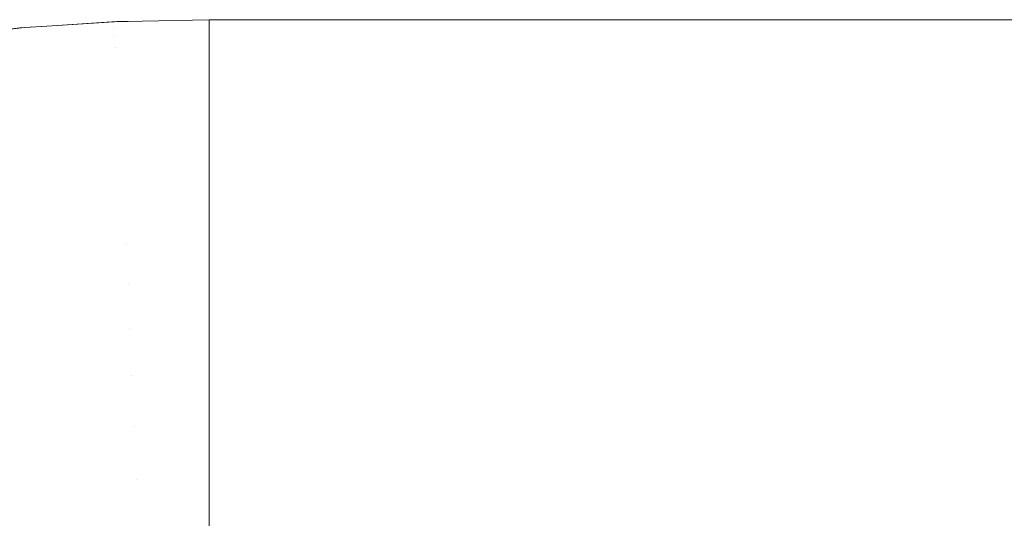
# Model space of a CAD drawing. Header units: centimetres. Extents: x -26 to 27.3, y -25.9 to -24.1.
# Tile 44 of 224: x -25.9262 to -25.8809, y -24.0828 to -24.0599. Entities that reach past the tile are written whole.
import ezdxf

# ---------------------------------------------------------------- set-up
doc = ezdxf.new("R2010")
doc.units = ezdxf.units.CM
doc.header["$LTSCALE"] = 2.54
doc.layers.add('Lucido design-1', color=7, linetype='Continuous')

# ---------------------------------------------------------------- blocks, each defined once
blk = doc.blocks.new('Gruppo-7-1')
at = {"color": 7, "linetype": 'Continuous', "lineweight": 9}
for points, invisible_edges in [([(-25.926198, -24.060269, 1182.322727), (-25.924701, -24.06017, 1182.322727), (-25.924701, -24.060168, 1181.722727), (-25.925963, -24.060248, 1181.722727)], 10), ([(-25.924701, -24.06017, 1182.322727), (-25.926198, -24.060269, 1182.322727), (-25.926194, -24.060316, 1182.325802)], 10), ([(-25.926194, -24.060316, 1182.325802), (-25.921842, -24.06003, 1182.325802), (-25.921844, -24.059983, 1182.322727), (-25.924701, -24.06017, 1182.322727)], 11), ([(-25.926175, -24.060529, 1182.329948), (-25.921833, -24.060244, 1182.329948), (-25.921842, -24.06003, 1182.325802), (-25.926194, -24.060316, 1182.325802)], 15), ([(-25.925955, -24.060343, 1181.718367), (-25.925963, -24.060248, 1181.722727), (-25.924701, -24.060168, 1181.722727)], 9), ([(-25.924701, -24.060168, 1181.722727), (-25.921726, -24.059978, 1181.722727), (-25.921722, -24.060073, 1181.718367), (-25.925955, -24.060343, 1181.718367)], 14), ([(-25.925955, -24.060343, 1181.718367), (-25.921722, -24.060073, 1181.718367), (-25.921711, -24.060339, 1181.714235), (-25.925932, -24.060608, 1181.714235)], 15), ([(-25.921726, -24.059978, 1181.722727), (-25.924701, -24.060168, 1181.722727), (-25.924701, -24.06017, 1182.322727), (-25.921844, -24.059983, 1182.322727)], 10), ([(-25.921844, -24.059983, 1182.322727), (-25.920557, -24.059955, 1182.322727), (-25.920557, -24.059953, 1181.722727), (-25.921726, -24.059978, 1181.722727)], 10), ([(-25.920557, -24.059955, 1182.322727), (-25.921844, -24.059983, 1182.322727), (-25.921842, -24.06003, 1182.325802)], 10), ([(-25.921842, -24.06003, 1182.325802), (-25.917482, -24.059935, 1182.325802), (-25.917482, -24.059888, 1182.322727), (-25.920557, -24.059955, 1182.322727)], 9), ([(-25.917482, -24.060002, 1182.327088), (-25.917482, -24.059935, 1182.325802), (-25.921842, -24.06003, 1182.325802)], 10), ([(-25.921842, -24.06003, 1182.325802), (-25.921833, -24.060244, 1182.329948), (-25.917482, -24.060149, 1182.329948), (-25.917482, -24.060002, 1182.327088)], 11), ([(-25.917482, -24.060288, 1182.331441), (-25.917482, -24.060149, 1182.329948), (-25.921833, -24.060244, 1182.329948)], 10), ([(-25.921722, -24.060073, 1181.718367), (-25.921726, -24.059978, 1181.722727), (-25.920557, -24.059953, 1181.722727)], 9), ([(-25.920557, -24.059953, 1181.722727), (-25.917482, -24.059888, 1181.722727), (-25.917482, -24.059983, 1181.718367), (-25.921722, -24.060073, 1181.718367)], 12), ([(-25.921722, -24.060073, 1181.718367), (-25.917482, -24.059983, 1181.718367), (-25.917482, -24.060249, 1181.714235), (-25.921711, -24.060339, 1181.714235)], 13), ([(-25.920557, -24.059953, 1181.722727), (-25.920557, -24.059955, 1182.322727), (-25.917482, -24.059888, 1182.322727), (-25.917482, -24.059888, 1181.722727)], 1), ([(27.182518, -24.059935, 1182.325802), (27.182518, -24.059888, 1182.322727), (-25.917482, -24.059888, 1182.322727), (-25.917482, -24.059935, 1182.325802)], 8), ([(-25.917482, -24.059888, 1181.722727), (-8.217482, -24.059888, 1181.722727), (-8.217482, -24.059983, 1181.718365), (-25.917482, -24.059983, 1181.718365)], 4), ([(-25.917482, -24.059888, 1181.722727), (-8.192085, -24.059888, 1182.020266), (-8.196067, -24.059888, 1182.012768)], 9), ([(-8.196067, -24.059888, 1182.012768), (-8.199728, -24.059888, 1182.005107), (-25.917482, -24.059888, 1181.722727)], 10), ([(-8.199728, -24.059888, 1182.005107), (-8.20306, -24.059888, 1181.997298), (-25.917482, -24.059888, 1181.722727)], 10), ([(-25.917482, -24.059888, 1181.722727), (-8.187788, -24.059888, 1182.027589), (-8.192085, -24.059888, 1182.020266)], 9), ([(-25.917482, -24.059888, 1181.722727), (-8.183184, -24.059888, 1182.034722), (-8.187788, -24.059888, 1182.027589)], 9), ([(-25.917482, -24.059888, 1181.722727), (-8.173089, -24.059888, 1182.048371), (-8.178281, -24.059888, 1182.041654)], 9), ([(-25.917482, -24.059888, 1181.722727), (-8.15587, -24.059888, 1182.067118), (-8.161873, -24.059888, 1182.061115)], 9), ([(-25.917482, -24.059888, 1181.722727), (-8.051282, -24.059888, 1182.11985), (-8.059618, -24.059888, 1182.118238)], 9), ([(-25.917482, -24.059888, 1181.722727), (-8.217302, -24.059888, 1181.931215), (-8.217482, -24.059888, 1181.922727)], 9), ([(-8.178281, -24.059888, 1182.041654), (-8.183184, -24.059888, 1182.034722), (-25.917482, -24.059888, 1181.722727)], 10), ([(-8.161873, -24.059888, 1182.061115), (-8.167617, -24.059888, 1182.054862), (-25.917482, -24.059888, 1181.722727)], 10), ([(-8.167617, -24.059888, 1182.054862), (-8.173089, -24.059888, 1182.048371), (-25.917482, -24.059888, 1181.722727)], 10), ([(-25.917482, -24.059888, 1181.722727), (-8.107523, -24.059888, 1182.101312), (-8.115021, -24.059888, 1182.09733)], 9), ([(-8.059618, -24.059888, 1182.118238), (-8.067878, -24.059888, 1182.116274), (-25.917482, -24.059888, 1181.722727)], 10), ([(-8.067878, -24.059888, 1182.116274), (-8.076047, -24.059888, 1182.11396), (-25.917482, -24.059888, 1181.722727)], 10), ([(-25.917482, -24.059888, 1181.722727), (-8.216762, -24.059888, 1181.939688), (-8.217302, -24.059888, 1181.931215)], 9), ([(-8.217482, -24.059888, 1181.922727), (-8.217482, -24.059888, 1181.722727), (-25.917482, -24.059888, 1181.722727)], 8), ([(-25.917482, -24.059888, 1181.722727), (-8.212993, -24.059888, 1181.964863), (-8.214605, -24.059888, 1181.956527)], 9), ([(-25.917482, -24.059888, 1181.722727), (-8.208715, -24.059888, 1181.981292), (-8.211029, -24.059888, 1181.973123)], 9), ([(-25.917482, -24.059888, 1181.722727), (-8.20306, -24.059888, 1181.997298), (-8.206058, -24.059888, 1181.989355)], 9), ([(-25.917482, -24.059888, 1181.722727), (-8.099862, -24.059888, 1182.104973), (-8.107523, -24.059888, 1182.101312)], 9), ([(-8.115021, -24.059888, 1182.09733), (-8.122344, -24.059888, 1182.093033), (-25.917482, -24.059888, 1181.722727)], 10), ([(-25.917482, -24.059888, 1181.722727), (-8.076047, -24.059888, 1182.11396), (-8.08411, -24.059888, 1182.111303)], 9), ([(-25.917482, -24.059888, 1181.722727), (-25.917482, -24.059888, 1182.322727), (-8.042886, -24.059888, 1182.121107), (-8.051282, -24.059888, 1182.11985)], 10), ([(-25.917482, -24.059888, 1181.722727), (-8.215862, -24.059888, 1181.948131), (-8.216762, -24.059888, 1181.939688)], 9), ([(-8.211029, -24.059888, 1181.973123), (-8.212993, -24.059888, 1181.964863), (-25.917482, -24.059888, 1181.722727)], 10), ([(-8.214605, -24.059888, 1181.956527), (-8.215862, -24.059888, 1181.948131), (-25.917482, -24.059888, 1181.722727)], 10), ([(-8.206058, -24.059888, 1181.989355), (-8.208715, -24.059888, 1181.981292), (-25.917482, -24.059888, 1181.722727)], 10), ([(-25.917482, -24.059888, 1181.722727), (-8.143126, -24.059888, 1182.078334), (-8.149617, -24.059888, 1182.072862)], 9), ([(-25.917482, -24.059888, 1181.722727), (-8.122344, -24.059888, 1182.093033), (-8.129477, -24.059888, 1182.088429)], 9), ([(-25.917482, -24.059888, 1181.722727), (-8.092053, -24.059888, 1182.108305), (-8.099862, -24.059888, 1182.104973)], 9), ([(-8.08411, -24.059888, 1182.111303), (-8.092053, -24.059888, 1182.108305), (-25.917482, -24.059888, 1181.722727)], 10), ([(-8.149617, -24.059888, 1182.072862), (-8.15587, -24.059888, 1182.067118), (-25.917482, -24.059888, 1181.722727)], 10), ([(-8.129477, -24.059888, 1182.088429), (-8.136409, -24.059888, 1182.083527), (-25.917482, -24.059888, 1181.722727)], 10), ([(-8.136409, -24.059888, 1182.083527), (-8.143126, -24.059888, 1182.078334), (-25.917482, -24.059888, 1181.722727)], 10), ([(9.282518, -24.059888, 1182.122727), (-25.917482, -24.059888, 1182.322727), (27.182518, -24.059888, 1182.322727)], 9), ([(9.282518, -24.059888, 1182.122727), (-8.017482, -24.059888, 1182.122727), (-25.917482, -24.059888, 1182.322727)], 10), ([(-25.917482, -24.059888, 1182.322727), (-8.02597, -24.059888, 1182.122547), (-8.034443, -24.059888, 1182.122007)], 9), ([(-8.017482, -24.059888, 1182.122727), (-8.02597, -24.059888, 1182.122547), (-25.917482, -24.059888, 1182.322727)], 10), ([(-8.034443, -24.059888, 1182.122007), (-8.042886, -24.059888, 1182.121107), (-25.917482, -24.059888, 1182.322727)], 10), ([(-25.917482, -24.059935, 1182.325802), (-25.917482, -24.060002, 1182.327088), (27.182518, -24.060002, 1182.327088), (27.182518, -24.059935, 1182.325802)], 10), ([(-25.917482, -24.060249, 1181.714235), (-25.917482, -24.059983, 1181.718365), (-8.217482, -24.059983, 1181.718365), (-8.217482, -24.060249, 1181.714235)], 10), ([(27.182518, -24.060149, 1182.329948), (27.182518, -24.060002, 1182.327088), (-25.917482, -24.060002, 1182.327088), (-25.917482, -24.060149, 1182.329948)], 10), ([(-25.917482, -24.060149, 1182.329948), (-25.917482, -24.060288, 1182.331441), (27.182518, -24.060288, 1182.331441), (27.182518, -24.060149, 1182.329948)], 10), ([(-25.930529, -24.06079, 1182.325802), (-25.926194, -24.060316, 1182.325802), (-25.926198, -24.060269, 1182.322727), (-25.928837, -24.060558, 1182.322727)], 11), ([(-25.930501, -24.061002, 1182.329948), (-25.926175, -24.060529, 1182.329948), (-25.926194, -24.060316, 1182.325802), (-25.930529, -24.06079, 1182.325802)], 15), ([(-25.93045, -24.061385, 1182.334084), (-25.926141, -24.060913, 1182.334084), (-25.926175, -24.060529, 1182.329948), (-25.930501, -24.061002, 1182.329948)], 15), ([(-25.928837, -24.060554, 1181.722727), (-25.925963, -24.060248, 1181.722727), (-25.925955, -24.060343, 1181.718367), (-25.930172, -24.060792, 1181.718367)], 14), ([(-25.930172, -24.060792, 1181.718367), (-25.925955, -24.060343, 1181.718367), (-25.925932, -24.060608, 1181.714235), (-25.930138, -24.061056, 1181.714235)], 15), ([(-25.930138, -24.061056, 1181.714235), (-25.925932, -24.060608, 1181.714235), (-25.925895, -24.061043, 1181.71012), (-25.930083, -24.061489, 1181.71012)], 15), ([(-25.925963, -24.060248, 1181.722727), (-25.928837, -24.060554, 1181.722727), (-25.928837, -24.060558, 1182.322727), (-25.926198, -24.060269, 1182.322727)], 10), ([(-25.926141, -24.060913, 1182.334084), (-25.921816, -24.06063, 1182.334084), (-25.921833, -24.060244, 1182.329948), (-25.926175, -24.060529, 1182.329948)], 15), ([(-25.926093, -24.061469, 1182.338205), (-25.921791, -24.061187, 1182.338205), (-25.921816, -24.06063, 1182.334084), (-25.926141, -24.060913, 1182.334084)], 15), ([(-25.925932, -24.060608, 1181.714235), (-25.921711, -24.060339, 1181.714235), (-25.921692, -24.060775, 1181.71012), (-25.925895, -24.061043, 1181.71012)], 15), ([(-25.921833, -24.060244, 1182.329948), (-25.921816, -24.06063, 1182.334084), (-25.917482, -24.060535, 1182.334084), (-25.917482, -24.060288, 1182.331441)], 11), ([(-25.917482, -24.060764, 1182.335777), (-25.917482, -24.060535, 1182.334084), (-25.921816, -24.06063, 1182.334084)], 10), ([(-25.921816, -24.06063, 1182.334084), (-25.921791, -24.061187, 1182.338205), (-25.917482, -24.061093, 1182.338205), (-25.917482, -24.060764, 1182.335777)], 11), ([(-25.921711, -24.060339, 1181.714235), (-25.917482, -24.060249, 1181.714235), (-25.917482, -24.060273, 1181.714012)], 9), ([(-25.917482, -24.060273, 1181.714012), (-25.917482, -24.060686, 1181.71012), (-25.921692, -24.060775, 1181.71012), (-25.921711, -24.060339, 1181.714235)], 14), ([(-8.217482, -24.060249, 1181.714235), (-8.217482, -24.060273, 1181.714012), (-25.917482, -24.060273, 1181.714012), (-25.917482, -24.060249, 1181.714235)], 10), ([(-25.917482, -24.060686, 1181.71012), (-25.917482, -24.060273, 1181.714012), (-8.217482, -24.060273, 1181.714012), (-8.217482, -24.060686, 1181.71012)], 10), ([(27.182518, -24.060535, 1182.334084), (27.182518, -24.060288, 1182.331441), (-25.917482, -24.060288, 1182.331441), (-25.917482, -24.060535, 1182.334084)], 10), ([(-25.917482, -24.060535, 1182.334084), (-25.917482, -24.060764, 1182.335777), (27.182518, -24.060764, 1182.335777), (27.182518, -24.060535, 1182.334084)], 10), ([(-25.930377, -24.061938, 1182.338205), (-25.926093, -24.061469, 1182.338205), (-25.926141, -24.060913, 1182.334084), (-25.93045, -24.061385, 1182.334084)], 15), ([(-25.930083, -24.061489, 1181.71012), (-25.925895, -24.061043, 1181.71012), (-25.925844, -24.061647, 1181.706031), (-25.930006, -24.06209, 1181.706031)], 15), ([(-25.925895, -24.061043, 1181.71012), (-25.921692, -24.060775, 1181.71012), (-25.921667, -24.06138, 1181.706031), (-25.925844, -24.061647, 1181.706031)], 15), ([(-25.917482, -24.061428, 1182.340088), (-25.917482, -24.061093, 1182.338205), (-25.921791, -24.061187, 1182.338205)], 10), ([(-25.921692, -24.060775, 1181.71012), (-25.917482, -24.060686, 1181.71012), (-25.917482, -24.060752, 1181.709676)], 9), ([(-25.917482, -24.060752, 1181.709676), (-25.917482, -24.061292, 1181.706031), (-25.921667, -24.06138, 1181.706031), (-25.921692, -24.060775, 1181.71012)], 14), ([(-8.217482, -24.060686, 1181.71012), (-8.217482, -24.060752, 1181.709676), (-25.917482, -24.060752, 1181.709676), (-25.917482, -24.060686, 1181.71012)], 10), ([(-25.917482, -24.061292, 1181.706031), (-25.917482, -24.060752, 1181.709676), (-8.217482, -24.060752, 1181.709676), (-8.217482, -24.061292, 1181.706031)], 10), ([(27.182518, -24.061093, 1182.338205), (27.182518, -24.060764, 1182.335777), (-25.917482, -24.060764, 1182.335777), (-25.917482, -24.061093, 1182.338205)], 10), ([(-25.917482, -24.061093, 1182.338205), (-25.917482, -24.061428, 1182.340088), (27.182518, -24.061428, 1182.340088), (27.182518, -24.061093, 1182.338205)], 10), ([(-25.930282, -24.062662, 1182.342302), (-25.926029, -24.062196, 1182.342302), (-25.926093, -24.061469, 1182.338205), (-25.930377, -24.061938, 1182.338205)], 15), ([(-25.926029, -24.062196, 1182.342302), (-25.92176, -24.061916, 1182.342302), (-25.921791, -24.061187, 1182.338205), (-25.926093, -24.061469, 1182.338205)], 15), ([(-25.925844, -24.061647, 1181.706031), (-25.921667, -24.06138, 1181.706031), (-25.921634, -24.062153, 1181.701974), (-25.925778, -24.062418, 1181.701974)], 15), ([(-25.921791, -24.061187, 1182.338205), (-25.92176, -24.061916, 1182.342302), (-25.917482, -24.061823, 1182.342302), (-25.917482, -24.061428, 1182.340088)], 11), ([(-25.921667, -24.06138, 1181.706031), (-25.917482, -24.061292, 1181.706031), (-25.917482, -24.061419, 1181.705365)], 9), ([(-25.917482, -24.061419, 1181.705365), (-25.917482, -24.062065, 1181.701974), (-25.921634, -24.062153, 1181.701974), (-25.921667, -24.06138, 1181.706031)], 14), ([(-8.217482, -24.061292, 1181.706031), (-8.217482, -24.061419, 1181.705365), (-25.917482, -24.061419, 1181.705365), (-25.917482, -24.061292, 1181.706031)], 10), ([(-25.917482, -24.062065, 1181.701974), (-25.917482, -24.061419, 1181.705365), (-8.217482, -24.061419, 1181.705365), (-8.217482, -24.062065, 1181.701974)], 10), ([(27.182518, -24.061823, 1182.342302), (27.182518, -24.061428, 1182.340088), (-25.917482, -24.061428, 1182.340088), (-25.917482, -24.061823, 1182.342302)], 10), ([(-25.930006, -24.06209, 1181.706031), (-25.925844, -24.061647, 1181.706031), (-25.925778, -24.062418, 1181.701974), (-25.929907, -24.062858, 1181.701974)], 15), ([(-25.925951, -24.063093, 1182.346369), (-25.92172, -24.062815, 1182.346369), (-25.92176, -24.061916, 1182.342302), (-25.926029, -24.062196, 1182.342302)], 15), ([(-25.917482, -24.06228, 1182.344366), (-25.917482, -24.061823, 1182.342302), (-25.92176, -24.061916, 1182.342302), (-25.92172, -24.062815, 1182.346369)], 14), ([(-25.917482, -24.061823, 1182.342302), (-25.917482, -24.06228, 1182.344366), (27.182518, -24.06228, 1182.344366), (27.182518, -24.061823, 1182.342302)], 10), ([(-25.930165, -24.063554, 1182.346369), (-25.925951, -24.063093, 1182.346369), (-25.926029, -24.062196, 1182.342302), (-25.930282, -24.062662, 1182.342302)], 15), ([(-25.929907, -24.062858, 1181.701974), (-25.925778, -24.062418, 1181.701974), (-25.925698, -24.063354, 1181.697955), (-25.929788, -24.063789, 1181.697955)], 15), ([(-25.925778, -24.062418, 1181.701974), (-25.921634, -24.062153, 1181.701974), (-25.921594, -24.063092, 1181.697955), (-25.925698, -24.063354, 1181.697955)], 15), ([(-25.92172, -24.062815, 1182.346369), (-25.917482, -24.062723, 1182.346369), (-25.917482, -24.06228, 1182.344366)], 9), ([(-25.921634, -24.062153, 1181.701974), (-25.917482, -24.062065, 1181.701974), (-25.917482, -24.062273, 1181.701086)], 9), ([(-25.917482, -24.062273, 1181.701086), (-25.917482, -24.063005, 1181.697955), (-25.921594, -24.063092, 1181.697955), (-25.921634, -24.062153, 1181.701974)], 14), ([(-8.217482, -24.062065, 1181.701974), (-8.217482, -24.062273, 1181.701086), (-25.917482, -24.062273, 1181.701086), (-25.917482, -24.062065, 1181.701974)], 10), ([(-25.917482, -24.063005, 1181.697955), (-25.917482, -24.062273, 1181.701086), (-8.217482, -24.062273, 1181.701086), (-8.217482, -24.063005, 1181.697955)], 10), ([(27.182518, -24.062723, 1182.346369), (27.182518, -24.06228, 1182.344366), (-25.917482, -24.06228, 1182.344366), (-25.917482, -24.062723, 1182.346369)], 10), ([(-25.925857, -24.064158, 1182.350399), (-25.921674, -24.063884, 1182.350399), (-25.92172, -24.062815, 1182.346369), (-25.925951, -24.063093, 1182.346369)], 15), ([(-25.917482, -24.063316, 1182.348604), (-25.917482, -24.062723, 1182.346369), (-25.92172, -24.062815, 1182.346369), (-25.921674, -24.063884, 1182.350399)], 14), ([(-25.917482, -24.062723, 1182.346369), (-25.917482, -24.063316, 1182.348604), (27.182518, -24.063316, 1182.348604), (27.182518, -24.062723, 1182.346369)], 10), ([(-25.930025, -24.064615, 1182.350399), (-25.925857, -24.064158, 1182.350399), (-25.925951, -24.063093, 1182.346369), (-25.930165, -24.063554, 1182.346369)], 15), ([(-25.929788, -24.063789, 1181.697955), (-25.925698, -24.063354, 1181.697955), (-25.925605, -24.064453, 1181.693983), (-25.929648, -24.064884, 1181.693983)], 15), ([(-25.925698, -24.063354, 1181.697955), (-25.921594, -24.063092, 1181.697955), (-25.921547, -24.064195, 1181.693983), (-25.925605, -24.064453, 1181.693983)], 15), ([(-25.921674, -24.063884, 1182.350399), (-25.917482, -24.063793, 1182.350399), (-25.917482, -24.063316, 1182.348604)], 9), ([(-25.921594, -24.063092, 1181.697955), (-25.917482, -24.063005, 1181.697955), (-25.917482, -24.063312, 1181.69685)], 9), ([(-25.917482, -24.063312, 1181.69685), (-25.917482, -24.064108, 1181.693983), (-25.921547, -24.064195, 1181.693983), (-25.921594, -24.063092, 1181.697955)], 14), ([(-8.217482, -24.063005, 1181.697955), (-8.217482, -24.063312, 1181.69685), (-25.917482, -24.063312, 1181.69685), (-25.917482, -24.063005, 1181.697955)], 10), ([(-25.917482, -24.064108, 1181.693983), (-25.917482, -24.063312, 1181.69685), (-8.217482, -24.063312, 1181.69685), (-8.217482, -24.064108, 1181.693983)], 10), ([(27.182518, -24.063793, 1182.350399), (27.182518, -24.063316, 1182.348604), (-25.917482, -24.063316, 1182.348604), (-25.917482, -24.063793, 1182.350399)], 10), ([(-25.917482, -24.064536, 1182.352792), (-25.917482, -24.063793, 1182.350399), (-25.921674, -24.063884, 1182.350399), (-25.92162, -24.065121, 1182.354384)], 14), ([(-25.917482, -24.063793, 1182.350399), (-25.917482, -24.064536, 1182.352792), (27.182518, -24.064536, 1182.352792), (27.182518, -24.063793, 1182.350399)], 10), ([(-25.929863, -24.065842, 1182.354384), (-25.925749, -24.065392, 1182.354384), (-25.925857, -24.064158, 1182.350399), (-25.930025, -24.064615, 1182.350399)], 15), ([(-25.925749, -24.065392, 1182.354384), (-25.92162, -24.065121, 1182.354384), (-25.921674, -24.063884, 1182.350399), (-25.925857, -24.064158, 1182.350399)], 15), ([(-25.925605, -24.064453, 1181.693983), (-25.921547, -24.064195, 1181.693983), (-25.921493, -24.065459, 1181.690062), (-25.925497, -24.065714, 1181.690062)], 15), ([(-25.921547, -24.064195, 1181.693983), (-25.917482, -24.064108, 1181.693983), (-25.917482, -24.064534, 1181.692662)], 9), ([(-25.917482, -24.064534, 1181.692662), (-25.917482, -24.065374, 1181.690062), (-25.921493, -24.065459, 1181.690062), (-25.921547, -24.064195, 1181.693983)], 14), ([(-8.217482, -24.064108, 1181.693983), (-8.217482, -24.064534, 1181.692662), (-25.917482, -24.064534, 1181.692662), (-25.917482, -24.064108, 1181.693983)], 10), ([(-25.929648, -24.064884, 1181.693983), (-25.925605, -24.064453, 1181.693983), (-25.925497, -24.065714, 1181.690062), (-25.929487, -24.066139, 1181.690062)], 15), ([(-25.92162, -24.065121, 1182.354384), (-25.917482, -24.065031, 1182.354384), (-25.917482, -24.064536, 1182.352792)], 9), ([(-25.917482, -24.065374, 1181.690062), (-25.917482, -24.064534, 1181.692662), (-8.217482, -24.064534, 1181.692662), (-8.217482, -24.065374, 1181.690062)], 10), ([(27.182518, -24.065031, 1182.354384), (27.182518, -24.064536, 1182.352792), (-25.917482, -24.064536, 1182.352792), (-25.917482, -24.065031, 1182.354384)], 10), ([(-25.925627, -24.066791, 1182.358317), (-25.921558, -24.066525, 1182.358317), (-25.92162, -24.065121, 1182.354384), (-25.925749, -24.065392, 1182.354384)], 15), ([(-25.917482, -24.065938, 1182.356922), (-25.917482, -24.065031, 1182.354384), (-25.92162, -24.065121, 1182.354384), (-25.921558, -24.066525, 1182.358317)], 14), ([(-25.917482, -24.065031, 1182.354384), (-25.917482, -24.065938, 1182.356922), (27.182518, -24.065938, 1182.356922), (27.182518, -24.065031, 1182.354384)], 10), ([(-25.92968, -24.067235, 1182.358317), (-25.925627, -24.066791, 1182.358317), (-25.925749, -24.065392, 1182.354384), (-25.929863, -24.065842, 1182.354384)], 15), ([(-25.925497, -24.065714, 1181.690062), (-25.921493, -24.065459, 1181.690062), (-25.921433, -24.066882, 1181.6862), (-25.925377, -24.067133, 1181.6862)], 15), ([(-25.921493, -24.065459, 1181.690062), (-25.917482, -24.065374, 1181.690062), (-25.917482, -24.065938, 1181.688532)], 9), ([(-25.917482, -24.065938, 1181.688532), (-25.917482, -24.066798, 1181.6862), (-25.921433, -24.066882, 1181.6862), (-25.921493, -24.065459, 1181.690062)], 14), ([(-8.217482, -24.065374, 1181.690062), (-8.217482, -24.065938, 1181.688532), (-25.917482, -24.065938, 1181.688532), (-25.917482, -24.065374, 1181.690062)], 10), ([(-25.929487, -24.066139, 1181.690062), (-25.925497, -24.065714, 1181.690062), (-25.925377, -24.067133, 1181.6862), (-25.929306, -24.067552, 1181.6862)], 15), ([(-25.921558, -24.066525, 1182.358317), (-25.917482, -24.066436, 1182.358317), (-25.917482, -24.065938, 1182.356922)], 9), ([(27.182518, -24.066436, 1182.358317), (27.182518, -24.065938, 1182.356922), (-25.917482, -24.065938, 1182.356922), (-25.917482, -24.066436, 1182.358317)], 10), ([(-25.917482, -24.066798, 1181.6862), (-25.917482, -24.065938, 1181.688532), (-8.217482, -24.065938, 1181.688532), (-8.217482, -24.066798, 1181.6862)], 10), ([(-25.92549, -24.068354, 1182.362192), (-25.92149, -24.068092, 1182.362192), (-25.921558, -24.066525, 1182.358317), (-25.925627, -24.066791, 1182.358317)], 15), ([(-25.917482, -24.067517, 1182.360988), (-25.917482, -24.066436, 1182.358317), (-25.921558, -24.066525, 1182.358317), (-25.92149, -24.068092, 1182.362192)], 14), ([(-25.917482, -24.066436, 1182.358317), (-25.917482, -24.067517, 1182.360988), (27.182518, -24.067517, 1182.360988), (27.182518, -24.066436, 1182.358317)], 10), ([(-25.929475, -24.068791, 1182.362192), (-25.92549, -24.068354, 1182.362192), (-25.925627, -24.066791, 1182.358317), (-25.92968, -24.067235, 1182.358317)], 15), ([(-25.925377, -24.067133, 1181.6862), (-25.921433, -24.066882, 1181.6862), (-25.921366, -24.068461, 1181.682403), (-25.925243, -24.068708, 1181.682403)], 15), ([(-25.921433, -24.066882, 1181.6862), (-25.917482, -24.066798, 1181.6862), (-25.917482, -24.067519, 1181.684467)], 9), ([(-25.917482, -24.067519, 1181.684467), (-25.917482, -24.068378, 1181.682403), (-25.921366, -24.068461, 1181.682403), (-25.921433, -24.066882, 1181.6862)], 14), ([(-8.217482, -24.066798, 1181.6862), (-8.217482, -24.067519, 1181.684467), (-25.917482, -24.067519, 1181.684467), (-25.917482, -24.066798, 1181.6862)], 10), ([(-25.929306, -24.067552, 1181.6862), (-25.925377, -24.067133, 1181.6862), (-25.925243, -24.068708, 1181.682403), (-25.929105, -24.06912, 1181.682403)], 15), ([(-25.92149, -24.068092, 1182.362192), (-25.917482, -24.068005, 1182.362192), (-25.917482, -24.067517, 1182.360988)], 9), ([(27.182518, -24.068005, 1182.362192), (27.182518, -24.067517, 1182.360988), (-25.917482, -24.067517, 1182.360988), (-25.917482, -24.068005, 1182.362192)], 10), ([(-25.917482, -24.068378, 1181.682403), (-25.917482, -24.067519, 1181.684467), (-8.217482, -24.067519, 1181.684467), (-8.217482, -24.068378, 1181.682403)], 10), ([(-25.929249, -24.070508, 1182.366002), (-25.925339, -24.070079, 1182.366002), (-25.92549, -24.068354, 1182.362192), (-25.929475, -24.068791, 1182.362192)], 15), ([(-25.925339, -24.070079, 1182.366002), (-25.921414, -24.069822, 1182.366002), (-25.92149, -24.068092, 1182.362192), (-25.92549, -24.068354, 1182.362192)], 15), ([(-25.917482, -24.069273, 1182.364982), (-25.917482, -24.068005, 1182.362192), (-25.92149, -24.068092, 1182.362192), (-25.921414, -24.069822, 1182.366002)], 14), ([(-25.921292, -24.070193, 1181.678678), (-25.921366, -24.068461, 1181.682403), (-25.917482, -24.068378, 1181.682403), (-25.917482, -24.069276, 1181.680474)], 11), ([(-25.917482, -24.068005, 1182.362192), (-25.917482, -24.069273, 1182.364982), (27.182518, -24.069273, 1182.364982), (27.182518, -24.068005, 1182.362192)], 10), ([(-8.217482, -24.068378, 1181.682403), (-8.217482, -24.069276, 1181.680474), (-25.917482, -24.069276, 1181.680474), (-25.917482, -24.068378, 1181.682403)], 10), ([(-25.929105, -24.06912, 1181.682403), (-25.925243, -24.068708, 1181.682403), (-25.925096, -24.070436, 1181.678678), (-25.928885, -24.070839, 1181.678678)], 15), ([(-25.925243, -24.068708, 1181.682403), (-25.921366, -24.068461, 1181.682403), (-25.921292, -24.070193, 1181.678678), (-25.925096, -24.070436, 1181.678678)], 15), ([(-25.921414, -24.069822, 1182.366002), (-25.917482, -24.069736, 1182.366002), (-25.917482, -24.069273, 1182.364982)], 9), ([(-25.917482, -24.069276, 1181.680474), (-25.917482, -24.070112, 1181.678678), (-25.921292, -24.070193, 1181.678678)], 10), ([(27.182518, -24.069736, 1182.366002), (27.182518, -24.069273, 1182.364982), (-25.917482, -24.069273, 1182.364982), (-25.917482, -24.069736, 1182.366002)], 10), ([(-25.917482, -24.070112, 1181.678678), (-25.917482, -24.069276, 1181.680474), (-8.217482, -24.069276, 1181.680474), (-8.217482, -24.070112, 1181.678678)], 10), ([(-25.917482, -24.071201, 1182.368895), (-25.917482, -24.069736, 1182.366002), (-25.921414, -24.069822, 1182.366002), (-25.921332, -24.071711, 1182.369739)], 14), ([(-25.917482, -24.069736, 1182.366002), (-25.917482, -24.071201, 1182.368895), (27.182518, -24.071201, 1182.368895), (27.182518, -24.069736, 1182.366002)], 10), ([(-25.929002, -24.072383, 1182.369739), (-25.925174, -24.071963, 1182.369739), (-25.925339, -24.070079, 1182.366002), (-25.929249, -24.070508, 1182.366002)], 15), ([(-25.925174, -24.071963, 1182.369739), (-25.921332, -24.071711, 1182.369739), (-25.921414, -24.069822, 1182.366002), (-25.925339, -24.070079, 1182.366002)], 15), ([(-25.925096, -24.070436, 1181.678678), (-25.921292, -24.070193, 1181.678678), (-25.921212, -24.072075, 1181.67503), (-25.924936, -24.072313, 1181.67503)], 15), ([(-25.921212, -24.072075, 1181.67503), (-25.921292, -24.070193, 1181.678678), (-25.917482, -24.070112, 1181.678678), (-25.917482, -24.071205, 1181.676562)], 11), ([(-8.217482, -24.070112, 1181.678678), (-8.217482, -24.071205, 1181.676562), (-25.917482, -24.071205, 1181.676562), (-25.917482, -24.070112, 1181.678678)], 10), ([(-25.928885, -24.070839, 1181.678678), (-25.925096, -24.070436, 1181.678678), (-25.924936, -24.072313, 1181.67503), (-25.928646, -24.072708, 1181.67503)], 15), ([(-25.921332, -24.071711, 1182.369739), (-25.917482, -24.071627, 1182.369739), (-25.917482, -24.071201, 1182.368895)], 9), ([(-25.917482, -24.071205, 1181.676562), (-25.917482, -24.071996, 1181.67503), (-25.921212, -24.072075, 1181.67503)], 10), ([(27.182518, -24.071627, 1182.369739), (27.182518, -24.071201, 1182.368895), (-25.917482, -24.071201, 1182.368895), (-25.917482, -24.071627, 1182.369739)], 10), ([(-25.917482, -24.071996, 1181.67503), (-25.917482, -24.071205, 1181.676562), (-8.217482, -24.071205, 1181.676562), (-8.217482, -24.071996, 1181.67503)], 10), ([(-25.928735, -24.074413, 1182.373397), (-25.924996, -24.074004, 1182.373397), (-25.925174, -24.071963, 1182.369739), (-25.929002, -24.072383, 1182.369739)], 15), ([(-25.924996, -24.074004, 1182.373397), (-25.921243, -24.073758, 1182.373397), (-25.921332, -24.071711, 1182.369739), (-25.925174, -24.071963, 1182.369739)], 15), ([(-25.917482, -24.073297, 1182.372721), (-25.917482, -24.071627, 1182.369739), (-25.921332, -24.071711, 1182.369739), (-25.921243, -24.073758, 1182.373397)], 14), ([(-25.921126, -24.074103, 1181.671466), (-25.921212, -24.072075, 1181.67503), (-25.917482, -24.071996, 1181.67503), (-25.917482, -24.073302, 1181.672737)], 11), ([(-25.917482, -24.071627, 1182.369739), (-25.917482, -24.073297, 1182.372721), (27.182518, -24.073297, 1182.372721), (27.182518, -24.071627, 1182.369739)], 10), ([(-8.217482, -24.071996, 1181.67503), (-8.217482, -24.073302, 1181.672737), (-25.917482, -24.073302, 1181.672737), (-25.917482, -24.071996, 1181.67503)], 10), ([(-25.928646, -24.072708, 1181.67503), (-25.924936, -24.072313, 1181.67503), (-25.924764, -24.074335, 1181.671466), (-25.928388, -24.074721, 1181.671466)], 15), ([(-25.924936, -24.072313, 1181.67503), (-25.921212, -24.072075, 1181.67503), (-25.921126, -24.074103, 1181.671466), (-25.924764, -24.074335, 1181.671466)], 15), ([(-25.921243, -24.073758, 1182.373397), (-25.917482, -24.073675, 1182.373397), (-25.917482, -24.073297, 1182.372721)], 9), ([(-25.917482, -24.073302, 1181.672737), (-25.917482, -24.074026, 1181.671466), (-25.921126, -24.074103, 1181.671466)], 10), ([(27.182518, -24.073675, 1182.373397), (27.182518, -24.073297, 1182.372721), (-25.917482, -24.073297, 1182.372721), (-25.917482, -24.073675, 1182.373397)], 10), ([(-25.917482, -24.074026, 1181.671466), (-25.917482, -24.073302, 1181.672737), (-8.217482, -24.073302, 1181.672737), (-8.217482, -24.074026, 1181.671466)], 10), ([(-25.924804, -24.076197, 1182.376969), (-25.921147, -24.075957, 1182.376969), (-25.921243, -24.073758, 1182.373397), (-25.924996, -24.074004, 1182.373397)], 15), ([(-25.917482, -24.075558, 1182.376451), (-25.917482, -24.073675, 1182.373397), (-25.921243, -24.073758, 1182.373397), (-25.921147, -24.075957, 1182.376969)], 14), ([(-25.917482, -24.073675, 1182.373397), (-25.917482, -24.075558, 1182.376451), (27.182518, -24.075558, 1182.376451), (27.182518, -24.073675, 1182.373397)], 10), ([(-25.928448, -24.076596, 1182.376969), (-25.924804, -24.076197, 1182.376969), (-25.924996, -24.074004, 1182.373397), (-25.928735, -24.074413, 1182.373397)], 15), ([(-25.924764, -24.074335, 1181.671466), (-25.921126, -24.074103, 1181.671466), (-25.921034, -24.076274, 1181.667991), (-25.924579, -24.0765, 1181.667991)], 15), ([(-25.921034, -24.076274, 1181.667991), (-25.921126, -24.074103, 1181.671466), (-25.917482, -24.074026, 1181.671466), (-25.917482, -24.075564, 1181.669006)], 11), ([(-8.217482, -24.074026, 1181.671466), (-8.217482, -24.075564, 1181.669006), (-25.917482, -24.075564, 1181.669006), (-25.917482, -24.074026, 1181.671466)], 10), ([(-25.928388, -24.074721, 1181.671466), (-25.924764, -24.074335, 1181.671466), (-25.924579, -24.0765, 1181.667991), (-25.928112, -24.076876, 1181.667991)], 15), ([(-25.921147, -24.075957, 1182.376969), (-25.917482, -24.075877, 1182.376969), (-25.917482, -24.075558, 1182.376451)], 9), ([(-25.917482, -24.075564, 1181.669006), (-25.917482, -24.076198, 1181.667991), (-25.921034, -24.076274, 1181.667991)], 10), ([(27.182518, -24.075877, 1182.376969), (27.182518, -24.075558, 1182.376451), (-25.917482, -24.075558, 1182.376451), (-25.917482, -24.075877, 1182.376969)], 10), ([(-25.917482, -24.076198, 1181.667991), (-25.917482, -24.075564, 1181.669006), (-8.217482, -24.075564, 1181.669006), (-8.217482, -24.076198, 1181.667991)], 10), ([(-25.924599, -24.07854, 1182.380449), (-25.921044, -24.078307, 1182.380449), (-25.921147, -24.075957, 1182.376969), (-25.924804, -24.076197, 1182.376969)], 15), ([(-25.917482, -24.07798, 1182.38008), (-25.917482, -24.075877, 1182.376969), (-25.921147, -24.075957, 1182.376969), (-25.921044, -24.078307, 1182.380449)], 14), ([(-25.917482, -24.075877, 1182.376969), (-25.917482, -24.07798, 1182.38008), (27.182518, -24.07798, 1182.38008), (27.182518, -24.075877, 1182.376969)], 10), ([(-25.928141, -24.078928, 1182.380449), (-25.924599, -24.07854, 1182.380449), (-25.924804, -24.076197, 1182.376969), (-25.928448, -24.076596, 1182.376969)], 15), ([(-25.928112, -24.076876, 1181.667991), (-25.924579, -24.0765, 1181.667991), (-25.924383, -24.078802, 1181.664611), (-25.927819, -24.079168, 1181.664611)], 15), ([(-25.924579, -24.0765, 1181.667991), (-25.921034, -24.076274, 1181.667991), (-25.920936, -24.078582, 1181.664611), (-25.924383, -24.078802, 1181.664611)], 15), ([(-25.920936, -24.078582, 1181.664611), (-25.921034, -24.076274, 1181.667991), (-25.917482, -24.076198, 1181.667991), (-25.917482, -24.077985, 1181.665378)], 11), ([(-8.217482, -24.076198, 1181.667991), (-8.217482, -24.077985, 1181.665378), (-25.917482, -24.077985, 1181.665378), (-25.917482, -24.076198, 1181.667991)], 10), ([(-25.924381, -24.081029, 1182.383831), (-25.920935, -24.080803, 1182.383831), (-25.921044, -24.078307, 1182.380449), (-25.924599, -24.07854, 1182.380449)], 15), ([(-25.921044, -24.078307, 1182.380449), (-25.917482, -24.078229, 1182.380449), (-25.917482, -24.07798, 1182.38008)], 9), ([(-25.917482, -24.080557, 1182.3836), (-25.917482, -24.078229, 1182.380449), (-25.921044, -24.078307, 1182.380449), (-25.920935, -24.080803, 1182.383831)], 14), ([(-25.917482, -24.077985, 1181.665378), (-25.917482, -24.078509, 1181.664611), (-25.920936, -24.078582, 1181.664611)], 10), ([(27.182518, -24.078229, 1182.380449), (27.182518, -24.07798, 1182.38008), (-25.917482, -24.07798, 1182.38008), (-25.917482, -24.078229, 1182.380449)], 10), ([(-25.917482, -24.078509, 1181.664611), (-25.917482, -24.077985, 1181.665378), (-8.217482, -24.077985, 1181.665378), (-8.217482, -24.078509, 1181.664611)], 10), ([(-25.917482, -24.078229, 1182.380449), (-25.917482, -24.080557, 1182.3836), (27.182518, -24.080557, 1182.3836), (27.182518, -24.078229, 1182.380449)], 10), ([(-25.927815, -24.081405, 1182.383831), (-25.924381, -24.081029, 1182.383831), (-25.924599, -24.07854, 1182.380449), (-25.928141, -24.078928, 1182.380449)], 15), ([(-25.927819, -24.079168, 1181.664611), (-25.924383, -24.078802, 1181.664611), (-25.924176, -24.081238, 1181.661332), (-25.927508, -24.081593, 1181.661332)], 15), ([(-25.924383, -24.078802, 1181.664611), (-25.920936, -24.078582, 1181.664611), (-25.920832, -24.081025, 1181.661332), (-25.924176, -24.081238, 1181.661332)], 15), ([(-25.920832, -24.081025, 1181.661332), (-25.920936, -24.078582, 1181.664611), (-25.917482, -24.078509, 1181.664611), (-25.917482, -24.080562, 1181.661858)], 11), ([(-8.217482, -24.078509, 1181.664611), (-8.217482, -24.080562, 1181.661858), (-25.917482, -24.080562, 1181.661858), (-25.917482, -24.078509, 1181.664611)], 10), ([(-25.920935, -24.080803, 1182.383831), (-25.917482, -24.080728, 1182.383831), (-25.917482, -24.080557, 1182.3836)], 9), ([(-25.917482, -24.080562, 1181.661858), (-25.917482, -24.080954, 1181.661332), (-25.920832, -24.081025, 1181.661332)], 10), ([(27.182518, -24.080728, 1182.383831), (27.182518, -24.080557, 1182.3836), (-25.917482, -24.080557, 1182.3836), (-25.917482, -24.080728, 1182.383831)], 10), ([(-25.917482, -24.080954, 1181.661332), (-25.917482, -24.080562, 1181.661858), (-8.217482, -24.080562, 1181.661858), (-8.217482, -24.080954, 1181.661332)], 10), ([(-25.92747, -24.084024, 1182.387108), (-25.924151, -24.08366, 1182.387108), (-25.924381, -24.081029, 1182.383831), (-25.927815, -24.081405, 1182.383831)], 15), ([(-25.924151, -24.08366, 1182.387108), (-25.92082, -24.083442, 1182.387108), (-25.920935, -24.080803, 1182.383831), (-25.924381, -24.081029, 1182.383831)], 15), ([(-25.924176, -24.081238, 1181.661332), (-25.920832, -24.081025, 1181.661332), (-25.920723, -24.083597, 1181.658157), (-25.923958, -24.083804, 1181.658157)], 15), ([(-25.917482, -24.083286, 1182.387004), (-25.917482, -24.080728, 1182.383831), (-25.920935, -24.080803, 1182.383831), (-25.92082, -24.083442, 1182.387108)], 14), ([(-25.920723, -24.083597, 1181.658157), (-25.920832, -24.081025, 1181.661332), (-25.917482, -24.080954, 1181.661332), (-25.917482, -24.083289, 1181.658453)], 11), ([(-25.917482, -24.080728, 1182.383831), (-25.917482, -24.083286, 1182.387004), (27.182518, -24.083286, 1182.387004), (27.182518, -24.080728, 1182.383831)], 10), ([(-8.217482, -24.080954, 1181.661332), (-8.217482, -24.083289, 1181.658453), (-25.917482, -24.083289, 1181.658453), (-25.917482, -24.080954, 1181.661332)], 10), ([(-25.927508, -24.081593, 1181.661332), (-25.924176, -24.081238, 1181.661332), (-25.923958, -24.083804, 1181.658157), (-25.927181, -24.084147, 1181.658157)], 15)]:
    blk.add_3dface(points, dxfattribs=dict(at, invisible_edges=invisible_edges))

msp = doc.modelspace()

# ---------------------------------------------------------------- block references
at = {"layer": 'Lucido design-1', "color": 7}
msp.add_blockref('Gruppo-7-1', (0, 0), dxfattribs=at)

doc.saveas('drawing.dxf')
